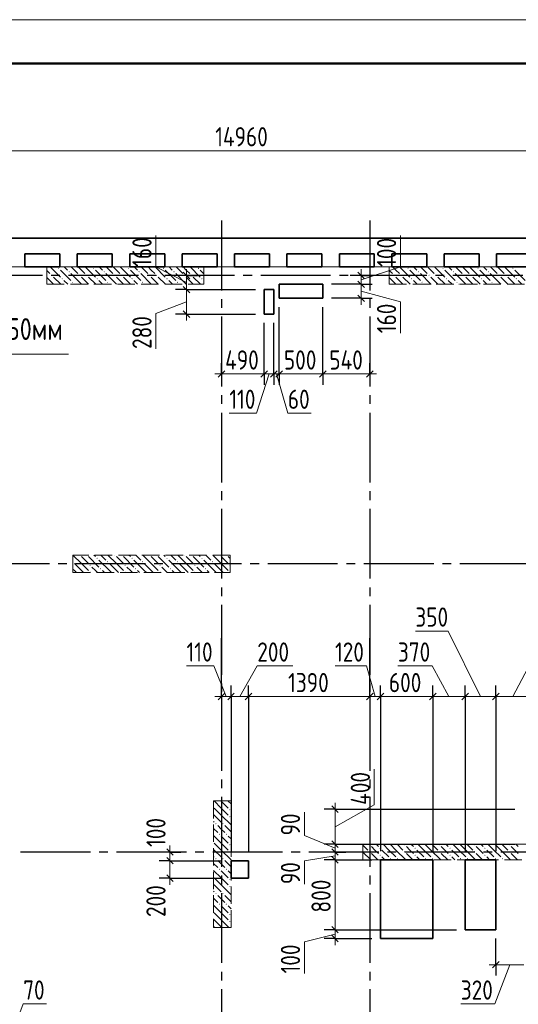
# Model space of a CAD drawing. Header units: millimetres. Extents: x 0 to 31317, y 0 to 42000.
# Tile 10 of 12: x 12314 to 18023, y 30726 to 42000. Entities that reach past the tile are written whole.
import ezdxf

# ---------------------------------------------------------------- set-up
doc = ezdxf.new("R2010")
doc.units = ezdxf.units.MM
doc.linetypes.add('______2', pattern=[270, 200, -70])
doc.linetypes.add('______5', pattern=[1100, 800, -100, 100, -100])
for name, color, linetype, lineweight in [('Standard', 7, 'Continuous', 25), ('ЖБ Пилон', 180, 'Continuous', 25), ('Оси', 40, '______5', 18), ('Примечания', 7, 'Continuous', 25)]:
    doc.layers.add(name, color=color, linetype=linetype, lineweight=lineweight)
doc.layers.add('ЖБ Перекрытие верхний уровень', color=7, linetype='Continuous', lineweight=25, true_color=0xe0e0ff)
doc.layers.add('ЖБ Стена верхний уровень', color=7, linetype='Continuous', lineweight=25, true_color=0x006e00)
doc.styles.add('GOST 2.304-81', font='txt')

msp = doc.modelspace()

# ---------------------------------------------------------------- hatches: boundary and pattern name
at = {"layer": 'ЖБ Пилон', "linetype": 'Continuous', "lineweight": 18, "transparency": 33554687}
for points in [[(12754, 39153), (12761, 39160), (12767, 39153), (12761, 39147)], [(13154, 39153), (13161, 39160), (13167, 39153), (13161, 39147)], [(13554, 39153), (13561, 39160), (13567, 39153), (13561, 39147)], [(13954, 39153), (13961, 39160), (13967, 39153), (13961, 39147)], [(14354, 39153), (14361, 39160), (14367, 39153), (14361, 39147)], [(16754, 39153), (16761, 39160), (16767, 39153), (16761, 39147)], [(17154, 39153), (17161, 39160), (17167, 39153), (17161, 39147)], [(17554, 39153), (17561, 39160), (17567, 39153), (17561, 39147)], [(17954, 39153), (17961, 39160), (17967, 39153), (17961, 39147)], [(12674, 39073), (12681, 39080), (12687, 39073), (12681, 39067)], [(12794, 39033), (12801, 39040), (12807, 39033), (12801, 39027)], [(12874, 39113), (12881, 39120), (12887, 39113), (12881, 39107)], [(12994, 39073), (13001, 39080), (13007, 39073), (13001, 39067)], [(13074, 39073), (13081, 39080), (13087, 39073), (13081, 39067)], [(13194, 39033), (13201, 39040), (13207, 39033), (13201, 39027)], [(13274, 39113), (13281, 39120), (13287, 39113), (13281, 39107)], [(13394, 39073), (13401, 39080), (13407, 39073), (13401, 39067)], [(13474, 39073), (13481, 39080), (13487, 39073), (13481, 39067)], [(13594, 39033), (13601, 39040), (13607, 39033), (13601, 39027)], [(13674, 39113), (13681, 39120), (13687, 39113), (13681, 39107)], [(13794, 39073), (13801, 39080), (13807, 39073), (13801, 39067)], [(13874, 39073), (13881, 39080), (13887, 39073), (13881, 39067)], [(13994, 39033), (14001, 39040), (14007, 39033), (14001, 39027)], [(14074, 39113), (14081, 39120), (14087, 39113), (14081, 39107)], [(14194, 39073), (14201, 39080), (14207, 39073), (14201, 39067)], [(14274, 39073), (14281, 39080), (14287, 39073), (14281, 39067)], [(14394, 39033), (14401, 39040), (14407, 39033), (14401, 39027)], [(16594, 39073), (16601, 39080), (16607, 39073), (16601, 39067)], [(16674, 39073), (16681, 39080), (16687, 39073), (16681, 39067)], [(16794, 39033), (16801, 39040), (16807, 39033), (16801, 39027)], [(16874, 39113), (16881, 39120), (16887, 39113), (16881, 39107)], [(16994, 39073), (17001, 39080), (17007, 39073), (17001, 39067)], [(17074, 39073), (17081, 39080), (17087, 39073), (17081, 39067)], [(17194, 39033), (17201, 39040), (17207, 39033), (17201, 39027)], [(17274, 39113), (17281, 39120), (17287, 39113), (17281, 39107)], [(17394, 39073), (17401, 39080), (17407, 39073), (17401, 39067)], [(17474, 39073), (17481, 39080), (17487, 39073), (17481, 39067)], [(17594, 39033), (17601, 39040), (17607, 39033), (17601, 39027)], [(17674, 39113), (17681, 39120), (17687, 39113), (17681, 39107)], [(17794, 39073), (17801, 39080), (17807, 39073), (17801, 39067)], [(17874, 39073), (17881, 39080), (17887, 39073), (17881, 39067)], [(17994, 39033), (18001, 39040), (18007, 39033), (18001, 39027)], [(12914, 38993), (12921, 39000), (12927, 38993), (12921, 38987)], [(13314, 38993), (13321, 39000), (13327, 38993), (13321, 38987)], [(13714, 38993), (13721, 39000), (13727, 38993), (13721, 38987)], [(14114, 38993), (14121, 39000), (14127, 38993), (14121, 38987)], [(16914, 38993), (16921, 39000), (16927, 38993), (16921, 38987)], [(17314, 38993), (17321, 39000), (17327, 38993), (17321, 38987)], [(17714, 38993), (17721, 39000), (17727, 38993), (17721, 38987)], [(13004, 35870), (13001, 35867), (12998, 35870)], [(13084, 35870), (13081, 35867), (13078, 35870)], [(13404, 35870), (13401, 35867), (13398, 35870)], [(13484, 35870), (13481, 35867), (13478, 35870)], [(13804, 35870), (13801, 35867), (13798, 35870)], [(13884, 35870), (13881, 35867), (13878, 35870)], [(14204, 35870), (14201, 35867), (14198, 35870)], [(14284, 35870), (14281, 35867), (14278, 35870)], [(14604, 35870), (14601, 35867), (14598, 35870)], [(14684, 35870), (14681, 35867), (14678, 35870)], [(12924, 35797), (12927, 35793), (12924, 35790)], [(13114, 35753), (13121, 35760), (13127, 35753), (13121, 35747)], [(13194, 35833), (13201, 35840), (13207, 35833), (13201, 35827)], [(13314, 35793), (13321, 35800), (13327, 35793), (13321, 35787)], [(13514, 35753), (13521, 35760), (13527, 35753), (13521, 35747)], [(13594, 35833), (13601, 35840), (13607, 35833), (13601, 35827)], [(13714, 35793), (13721, 35800), (13727, 35793), (13721, 35787)], [(13914, 35753), (13921, 35760), (13927, 35753), (13921, 35747)], [(13994, 35833), (14001, 35840), (14007, 35833), (14001, 35827)], [(14114, 35793), (14121, 35800), (14127, 35793), (14121, 35787)], [(14314, 35753), (14321, 35760), (14327, 35753), (14321, 35747)], [(14394, 35833), (14401, 35840), (14407, 35833), (14401, 35827)], [(14514, 35793), (14521, 35800), (14527, 35793), (14521, 35787)], [(14714, 35753), (14721, 35760), (14724, 35757), (14724, 35750), (14721, 35747)], [(13114, 35673), (13121, 35680), (13127, 35673), (13124, 35670), (13118, 35670)], [(13234, 35713), (13241, 35720), (13247, 35713), (13241, 35707)], [(13514, 35673), (13521, 35680), (13527, 35673), (13524, 35670), (13518, 35670)], [(13634, 35713), (13641, 35720), (13647, 35713), (13641, 35707)], [(13914, 35673), (13921, 35680), (13927, 35673), (13924, 35670), (13918, 35670)], [(14034, 35713), (14041, 35720), (14047, 35713), (14041, 35707)], [(14314, 35673), (14321, 35680), (14327, 35673), (14324, 35670), (14318, 35670)], [(14434, 35713), (14441, 35720), (14447, 35713), (14441, 35707)], [(14714, 35673), (14721, 35680), (14724, 35677), (14724, 35670), (14718, 35670)], [(14714, 32953), (14721, 32960), (14727, 32953), (14721, 32947)], [(14714, 32873), (14721, 32880), (14727, 32873), (14721, 32867)], [(14554, 32793), (14561, 32800), (14567, 32793), (14561, 32787)], [(14634, 32793), (14641, 32800), (14647, 32793), (14641, 32787)], [(14594, 32673), (14601, 32680), (14607, 32673), (14601, 32667)], [(14674, 32673), (14681, 32680), (14687, 32673), (14681, 32667)], [(14714, 32553), (14721, 32560), (14727, 32553), (14721, 32547)], [(14714, 32473), (14721, 32480), (14727, 32473), (14721, 32467)], [(14554, 32393), (14561, 32400), (14567, 32393), (14561, 32387)], [(14634, 32393), (14641, 32400), (14647, 32393), (14641, 32387)], [(14594, 32273), (14601, 32280), (14607, 32273), (14601, 32267)], [(14674, 32273), (14681, 32280), (14687, 32273), (14681, 32267)], [(14714, 32153), (14721, 32160), (14727, 32153), (14721, 32147)], [(14714, 32073), (14721, 32080), (14727, 32073), (14721, 32067)], [(14554, 31993), (14561, 32000), (14567, 31993), (14561, 31987)], [(14634, 31993), (14641, 32000), (14647, 31993), (14641, 31987)], [(14594, 31873), (14601, 31880), (14607, 31873), (14601, 31867)], [(14674, 31873), (14681, 31880), (14687, 31873), (14681, 31867)], [(14714, 31753), (14721, 31760), (14727, 31753), (14721, 31747)], [(14714, 31673), (14721, 31680), (14727, 31673), (14721, 31667)]]:
    msp.add_hatch(color=7, dxfattribs=at).paths.add_polyline_path(points, flags=16)
at = {"layer": 'ЖБ Стена верхний уровень', "linetype": 'Continuous', "lineweight": 18, "transparency": 33554687}
for points in [[(16314, 32553), (16321, 32560), (16327, 32553), (16321, 32547)], [(16314, 32473), (16321, 32480), (16327, 32473), (16321, 32467)], [(16434, 32513), (16441, 32520), (16447, 32513), (16441, 32507)], [(16714, 32553), (16721, 32560), (16727, 32553), (16721, 32547)], [(16714, 32473), (16721, 32480), (16727, 32473), (16721, 32467)], [(16834, 32513), (16841, 32520), (16847, 32513), (16841, 32507)], [(17114, 32553), (17121, 32560), (17127, 32553), (17121, 32547)], [(17114, 32473), (17121, 32480), (17127, 32473), (17121, 32467)], [(17234, 32513), (17241, 32520), (17247, 32513), (17241, 32507)], [(17514, 32553), (17521, 32560), (17527, 32553), (17521, 32547)], [(17514, 32473), (17521, 32480), (17527, 32473), (17521, 32467)], [(17634, 32513), (17641, 32520), (17647, 32513), (17641, 32507)], [(17914, 32553), (17921, 32560), (17927, 32553), (17921, 32547)], [(17914, 32473), (17921, 32480), (17927, 32473), (17921, 32467)], [(16244, 32397), (16247, 32393), (16244, 32390)], [(16434, 32433), (16441, 32440), (16447, 32433), (16441, 32427)], [(16554, 32393), (16561, 32400), (16567, 32393), (16561, 32387)], [(16634, 32393), (16641, 32400), (16647, 32393), (16641, 32387)], [(16834, 32433), (16841, 32440), (16847, 32433), (16841, 32427)], [(16954, 32393), (16961, 32400), (16967, 32393), (16961, 32387)], [(17034, 32393), (17041, 32400), (17047, 32393), (17041, 32387)], [(17234, 32433), (17241, 32440), (17247, 32433), (17241, 32427)], [(17354, 32393), (17361, 32400), (17367, 32393), (17361, 32387)], [(17434, 32393), (17441, 32400), (17447, 32393), (17441, 32387)], [(17634, 32433), (17641, 32440), (17647, 32433), (17641, 32427)], [(17754, 32393), (17761, 32400), (17767, 32393), (17761, 32387)], [(17834, 32393), (17841, 32400), (17847, 32393), (17841, 32387)]]:
    msp.add_hatch(color=7, dxfattribs=at).paths.add_polyline_path(points, flags=16)

# ---------------------------------------------------------------- linework, layer by layer
at = {"layer": 'Standard', "color": 7, "linetype": 'Continuous', "lineweight": 13, "transparency": 33554687}
for p, q in [((22354, 40500), (7394, 40500)), ((13874, 39170), (13874, 39530)), ((16674, 39170), (16674, 39530)), ((14224, 38990), (13874, 39170)), ((14224, 39070), (14224, 39145)), ((16224, 39020), (16674, 39170)), ((16224, 39070), (16224, 39145)), ((14224, 39070), (14224, 38910)), ((16224, 39070), (16224, 38970)), ((14224, 38910), (14224, 38630)), ((16224, 38970), (16224, 38810)), ((16224, 38890), (16674, 38770)), ((16224, 38810), (16224, 38735)), ((14224, 38770), (13874, 38637)), ((16674, 38770), (16674, 38410)), ((13874, 38637), (13874, 38230)), ((14224, 38630), (14224, 38555)), ((14624, 37944), (14549, 37944)), ((14624, 37944), (15114, 37944)), ((15169, 37944), (15027, 37494)), ((15114, 37944), (15224, 37944)), ((15224, 37944), (15284, 37944)), ((15254, 37944), (15384, 37494)), ((15284, 37944), (15784, 37944)), ((15784, 37944), (16324, 37944)), ((16324, 37944), (16399, 37944)), ((15027, 37494), (14714, 37494)), ((15384, 37494), (15650, 37494)), ((17219, 35000), (16844, 35000)), ((17589, 34250), (17219, 35000)), ((17959, 34250), (18354, 35000)), ((14537, 34600), (14224, 34600)), ((14679, 34250), (14537, 34600)), ((14834, 34250), (15034, 34600)), ((15034, 34600), (15441, 34600)), ((16284, 34600), (15924, 34600)), ((16384, 34250), (16284, 34600)), ((17035, 34600), (16644, 34600)), ((17229, 34250), (17035, 34600)), ((14624, 34250), (14549, 34250)), ((14734, 34250), (14624, 34250)), ((14934, 34250), (14734, 34250)), ((16324, 34250), (14934, 34250)), ((16444, 34250), (16324, 34250)), ((17044, 34250), (16444, 34250)), ((17414, 34250), (17044, 34250)), ((17764, 34250), (17414, 34250)), ((18154, 34250), (17764, 34250)), ((16374, 33010), (16374, 33417)), ((15924, 32960), (15924, 33035)), ((15574, 32660), (15574, 32926)), ((15924, 32760), (16374, 33010)), ((15924, 32515), (15574, 32660)), ((14034, 32470), (14034, 32545)), ((15924, 32560), (15924, 32470)), ((14034, 32370), (14034, 32170)), ((15924, 32425), (15574, 32368)), ((15574, 32368), (15574, 32102)), ((14034, 32170), (14034, 32095)), ((15924, 31580), (15924, 31480)), ((15924, 31530), (15574, 31440)), ((15924, 31480), (15924, 31405)), ((15574, 31440), (15574, 31080)), ((17764, 31180), (17689, 31180)), ((17924, 31180), (17755, 30730)), ((17764, 31180), (18084, 31180)), ((12219, 30380), (12354, 30730)), ((12354, 30730), (12620, 30730)), ((17755, 30730), (17364, 30730))]:
    msp.add_line(p, q, dxfattribs=at)
at = {"layer": 'Standard', "color": 251, "linetype": 'Continuous', "lineweight": -3, "true_color": 0x656565, "transparency": 33554687}
for p, q in [((14224, 39070), (14099, 39070)), ((14224, 39070), (14349, 39070)), ((14224, 39070), (14224, 39070)), ((16224, 39070), (16099, 39070)), ((16224, 39070), (16349, 39070)), ((16224, 39070), (16224, 39070)), ((14224, 38910), (14099, 38910)), ((14224, 38910), (14349, 38910)), ((14224, 38910), (15014, 38910)), ((16224, 38970), (15884, 38970)), ((16224, 38970), (16099, 38970)), ((16224, 38970), (16349, 38970)), ((16224, 38810), (15884, 38810)), ((16224, 38810), (16099, 38810)), ((16224, 38810), (16349, 38810)), ((14224, 38630), (14099, 38630)), ((14224, 38630), (14349, 38630)), ((14224, 38630), (15014, 38630)), ((14624, 37944), (14624, 38069)), ((15114, 37944), (15114, 38069)), ((15224, 37944), (15224, 38069)), ((15284, 37944), (15284, 38069)), ((15784, 37944), (15784, 38069)), ((16324, 37944), (16324, 38069)), ((14624, 37944), (14624, 37819)), ((14624, 37944), (14624, 37944)), ((15114, 37944), (15114, 37819)), ((15224, 37944), (15224, 37819)), ((15284, 37944), (15284, 37819)), ((15784, 37944), (15784, 37819)), ((16324, 37944), (16324, 37819)), ((16324, 37944), (16324, 37944)), ((14624, 34250), (14624, 34375)), ((14734, 34250), (14734, 34375)), ((14934, 34250), (14934, 34375)), ((16324, 34250), (16324, 34375)), ((16444, 34250), (16444, 34375)), ((17044, 34250), (17044, 34375)), ((17414, 34250), (17414, 34375)), ((17764, 34250), (17764, 34375)), ((14624, 34250), (14624, 34125)), ((14734, 34250), (14734, 34125)), ((14734, 34250), (14734, 32470)), ((14934, 34250), (14934, 34125)), ((14934, 34250), (14934, 32470)), ((16324, 34250), (16324, 34125)), ((16444, 34250), (16444, 34125)), ((16444, 34250), (16444, 32480)), ((17044, 34250), (17044, 34125)), ((17044, 34250), (17044, 32480)), ((17414, 34250), (17414, 34125)), ((17414, 34250), (17414, 32480)), ((17764, 34250), (17764, 34125)), ((17764, 34250), (17764, 32480)), ((15924, 32960), (15799, 32960)), ((15924, 32960), (16049, 32960)), ((14034, 32470), (13909, 32470)), ((14034, 32470), (14159, 32470)), ((14034, 32470), (14034, 32470)), ((15924, 32560), (15799, 32560)), ((15924, 32470), (15799, 32470)), ((15924, 32560), (16049, 32560)), ((15924, 32470), (16049, 32470)), ((15924, 32470), (15924, 32470)), ((14034, 32370), (13909, 32370)), ((14034, 32370), (14159, 32370)), ((14034, 32370), (14634, 32370)), ((15924, 32380), (15799, 32380)), ((15924, 32380), (16049, 32380)), ((14034, 32170), (13909, 32170)), ((14034, 32170), (14159, 32170)), ((14034, 32170), (14634, 32170)), ((15924, 31580), (15799, 31580)), ((15924, 31580), (16049, 31580)), ((15924, 31580), (17314, 31580)), ((15924, 31480), (15799, 31480)), ((15924, 31480), (16049, 31480)), ((15924, 31480), (16344, 31480)), ((17764, 31180), (17764, 31480)), ((17764, 31180), (17764, 31305)), ((17764, 31180), (17764, 31055))]:
    msp.add_line(p, q, dxfattribs=at)
at = {"layer": 'Standard', "color": 7, "linetype": 'Continuous', "lineweight": 25, "transparency": 33554687}
for p, q in [((14186, 39108), (14261, 39033)), ((16187, 39108), (16262, 39033)), ((16187, 39008), (16262, 38933)), ((14186, 38947), (14261, 38872)), ((16187, 38847), (16262, 38772)), ((14186, 38667), (14261, 38592)), ((14586, 37906), (14661, 37981)), ((15076, 37906), (15151, 37981)), ((15186, 37906), (15261, 37981)), ((15246, 37906), (15322, 37981)), ((15746, 37906), (15821, 37981)), ((16286, 37906), (16361, 37981)), ((14661, 34288), (14586, 34212)), ((14771, 34288), (14697, 34212)), ((14971, 34288), (14897, 34212)), ((16361, 34288), (16286, 34212)), ((16482, 34288), (16407, 34212)), ((17082, 34288), (17007, 34212)), ((17451, 34288), (17377, 34212)), ((17802, 34288), (17726, 34212)), ((15886, 32997), (15961, 32922)), ((15886, 32597), (15961, 32522)), ((13997, 32508), (14071, 32433)), ((15886, 32508), (15961, 32433)), ((13997, 32408), (14071, 32333)), ((15886, 32417), (15961, 32343)), ((13997, 32208), (14071, 32133)), ((15886, 31617), (15961, 31543)), ((15886, 31517), (15961, 31443)), ((17726, 31143), (17802, 31217))]:
    msp.add_line(p, q, dxfattribs=at)
at = {"layer": 'Standard', "color": 7, "linetype": 'Continuous', "lineweight": 13, "transparency": 33554687}
for points in [[(29700, 42000), (0, 42000), (0, 0), (29700, 0), (29700, 42000)], [(7674, 17930), (25874, 17930), (25874, 39170), (7674, 39170), (7674, 17930)], [(15924, 32960), (15924, 32720), (15924, 32720), (15924, 32560)], [(14034, 32470), (14034, 32441), (14034, 32441), (14034, 32370)], [(15924, 32470), (15924, 32434), (15924, 32434), (15924, 32380)], [(15924, 32380), (15924, 31908), (15924, 31908), (15924, 31774), (15924, 31774), (15924, 31580)]]:
    msp.add_lwpolyline(points, dxfattribs=at)
msp.add_lwpolyline([(0, 0), (29700, 0), (29700, 42000), (0, 42000), (0, 0)], close=True, dxfattribs=at)
at = {"layer": 'Standard', "color": 7, "linetype": 'Continuous', "lineweight": 50, "transparency": 33554687}
msp.add_lwpolyline([(2000, 41500), (29200, 41500), (29200, 500), (2000, 500), (2000, 41500)], close=True, dxfattribs=at)
at = {"layer": 'Standard', "color": 7, "linetype": 'Continuous', "lineweight": 25, "transparency": 33554687}
msp.add_lwpolyline([(7394, 17930), (27024, 17930), (27024, 39500), (7394, 39500), (7394, 17930)], dxfattribs=at)
at = {"layer": 'Standard', "color": 251, "linetype": 'Continuous', "lineweight": -3, "true_color": 0x656565, "transparency": 33554687}
for points in [[(15284, 37944), (15284, 37961), (15284, 37961), (15284, 37961), (15284, 37961), (15284, 38136), (15284, 38136), (15284, 38710)], [(15784, 37944), (15784, 37961), (15784, 37961), (15784, 38270), (15784, 38270), (15784, 38710)], [(15114, 37944), (15114, 37961), (15114, 37961), (15114, 37961), (15114, 37961), (15114, 38090), (15114, 38090), (15114, 38530)], [(15224, 37944), (15224, 37961), (15224, 37961), (15224, 37961), (15224, 37961), (15224, 38119), (15224, 38119), (15224, 38530)], [(14624, 34250), (14624, 34597), (14624, 34597), (14624, 34920)], [(16324, 34250), (16324, 34267), (16324, 34267), (16324, 34520), (16324, 34520), (16324, 34550), (16324, 34550), (16324, 34592), (16324, 34592), (16324, 34920)], [(15924, 32960), (16318, 32960), (16318, 32960), (16342, 32960), (16342, 32960), (16350, 32960), (16350, 32960), (16351, 32960), (16351, 32960), (17984, 32960)], [(15924, 32560), (15990, 32560), (15990, 32560), (16184, 32560), (16184, 32560), (16205, 32560), (16205, 32560), (17984, 32560)], [(15924, 32380), (16110, 32380), (16110, 32380), (16139, 32380), (16139, 32380), (16344, 32380)]]:
    msp.add_lwpolyline(points, dxfattribs=at)
at = {"layer": 'ЖБ Перекрытие верхний уровень', "color": 7, "linetype": 'Continuous', "lineweight": 35, "transparency": 33554687}
for p, q in [((22354, 39500), (7394, 39500)), ((12374, 39320), (12774, 39320)), ((12374, 39170), (12374, 39320)), ((12774, 39320), (12774, 39170)), ((12974, 39170), (12974, 39320)), ((12974, 39320), (13374, 39320)), ((13374, 39320), (13374, 39170)), ((13574, 39320), (13974, 39320)), ((13574, 39170), (13574, 39320)), ((13974, 39320), (13974, 39170)), ((14174, 39170), (14174, 39320)), ((14174, 39320), (14574, 39320)), ((14574, 39320), (14574, 39170)), ((14774, 39320), (15174, 39320)), ((14774, 39170), (14774, 39320)), ((15174, 39320), (15174, 39170)), ((15374, 39170), (15374, 39320)), ((15374, 39320), (15774, 39320)), ((15774, 39320), (15774, 39170)), ((15974, 39320), (16374, 39320)), ((15974, 39170), (15974, 39320)), ((16374, 39320), (16374, 39170)), ((16574, 39170), (16574, 39320)), ((16574, 39320), (16974, 39320)), ((16974, 39320), (16974, 39170)), ((17174, 39320), (17574, 39320)), ((17174, 39170), (17174, 39320)), ((17574, 39320), (17574, 39170)), ((17774, 39320), (18174, 39320)), ((17774, 39170), (17774, 39320)), ((12774, 39170), (12374, 39170)), ((13374, 39170), (12974, 39170)), ((13974, 39170), (13574, 39170)), ((14574, 39170), (14174, 39170)), ((15174, 39170), (14774, 39170)), ((15774, 39170), (15374, 39170)), ((16374, 39170), (15974, 39170)), ((16974, 39170), (16574, 39170)), ((17574, 39170), (17174, 39170)), ((18174, 39170), (17774, 39170)), ((15224, 38910), (15114, 38910)), ((15114, 38910), (15114, 38630)), ((15224, 38630), (15224, 38910)), ((15784, 38970), (15284, 38970)), ((15284, 38970), (15284, 38810)), ((15784, 38810), (15784, 38970)), ((15284, 38810), (15784, 38810)), ((15114, 38630), (15224, 38630)), ((14934, 32370), (14734, 32370)), ((14734, 32370), (14734, 32170)), ((14934, 32170), (14934, 32370)), ((17044, 32380), (16444, 32380)), ((16444, 32380), (16444, 31480)), ((17044, 31480), (17044, 32380)), ((17764, 32380), (17414, 32380)), ((17414, 32380), (17414, 31580)), ((17764, 31580), (17764, 32380)), ((14734, 32170), (14934, 32170)), ((17414, 31580), (17764, 31580)), ((16444, 31480), (17044, 31480))]:
    msp.add_line(p, q, dxfattribs=at)
at = {"layer": 'ЖБ Пилон', "color": 253, "linetype": '______2', "lineweight": 13, "true_color": 0xa0a0a0, "transparency": 33554687}
for p, q in [((14424, 39170), (12624, 39170)), ((12624, 39170), (12624, 38970)), ((14424, 38970), (14424, 39170)), ((18344, 39170), (16544, 39170)), ((16544, 39170), (16544, 38970)), ((12624, 38970), (14424, 38970)), ((16544, 38970), (18344, 38970)), ((14724, 35870), (12924, 35870)), ((12924, 35870), (12924, 35670)), ((14724, 35670), (14724, 35870)), ((12924, 35670), (14724, 35670)), ((14534, 33055), (14534, 31605)), ((14734, 33055), (14534, 33055)), ((14734, 31605), (14734, 33055)), ((14534, 31605), (14734, 31605))]:
    msp.add_line(p, q, dxfattribs=at)
at = {"layer": 'ЖБ Пилон', "color": 9, "linetype": 'Continuous', "lineweight": 18, "true_color": 0xc7c7c7, "transparency": 33554687}
for p, q in [((12661, 39093), (12624, 39130)), ((12664, 39170), (12781, 39053)), ((12781, 39133), (12901, 39013)), ((12824, 39170), (12861, 39133)), ((12904, 39170), (12981, 39093)), ((13021, 39133), (12984, 39170)), ((13061, 39093), (13021, 39133)), ((13064, 39170), (13181, 39053)), ((13181, 39133), (13301, 39013)), ((13224, 39170), (13261, 39133)), ((13304, 39170), (13381, 39093)), ((13421, 39133), (13384, 39170)), ((13461, 39093), (13421, 39133)), ((13464, 39170), (13581, 39053)), ((13581, 39133), (13701, 39013)), ((13624, 39170), (13661, 39133)), ((13704, 39170), (13781, 39093)), ((13821, 39133), (13784, 39170)), ((13861, 39093), (13821, 39133)), ((13864, 39170), (13981, 39053)), ((13981, 39133), (14101, 39013)), ((14024, 39170), (14061, 39133)), ((14104, 39170), (14181, 39093)), ((14221, 39133), (14184, 39170)), ((14261, 39093), (14221, 39133)), ((14264, 39170), (14381, 39053)), ((14381, 39133), (14424, 39090)), ((16544, 39130), (16581, 39093)), ((16621, 39133), (16584, 39170)), ((16661, 39093), (16621, 39133)), ((16664, 39170), (16781, 39053)), ((16781, 39133), (16901, 39013)), ((16824, 39170), (16861, 39133)), ((16904, 39170), (16981, 39093)), ((17021, 39133), (16984, 39170)), ((17061, 39093), (17021, 39133)), ((17064, 39170), (17181, 39053)), ((17181, 39133), (17301, 39013)), ((17224, 39170), (17261, 39133)), ((17304, 39170), (17381, 39093)), ((17421, 39133), (17384, 39170)), ((17461, 39093), (17421, 39133)), ((17464, 39170), (17581, 39053)), ((17581, 39133), (17701, 39013)), ((17624, 39170), (17661, 39133)), ((17704, 39170), (17781, 39093)), ((17821, 39133), (17784, 39170)), ((17861, 39093), (17821, 39133)), ((17864, 39170), (17981, 39053)), ((17981, 39133), (18101, 39013)), ((12624, 39050), (12701, 38973)), ((12701, 39053), (12784, 38970)), ((12864, 38970), (12821, 39013)), ((13021, 38973), (12901, 39093)), ((13021, 39053), (13101, 38973)), ((13101, 39053), (13184, 38970)), ((13264, 38970), (13221, 39013)), ((13421, 38973), (13301, 39093)), ((13421, 39053), (13501, 38973)), ((13501, 39053), (13584, 38970)), ((13664, 38970), (13621, 39013)), ((13821, 38973), (13701, 39093)), ((13821, 39053), (13901, 38973)), ((13901, 39053), (13984, 38970)), ((14064, 38970), (14021, 39013)), ((14221, 38973), (14101, 39093)), ((14221, 39053), (14301, 38973)), ((14301, 39053), (14384, 38970)), ((14424, 39010), (14421, 39013)), ((16621, 38973), (16544, 39050)), ((16621, 39053), (16701, 38973)), ((16701, 39053), (16784, 38970)), ((16864, 38970), (16821, 39013)), ((17021, 38973), (16901, 39093)), ((17021, 39053), (17101, 38973)), ((17101, 39053), (17184, 38970)), ((17264, 38970), (17221, 39013)), ((17421, 38973), (17301, 39093)), ((17421, 39053), (17501, 38973)), ((17501, 39053), (17584, 38970)), ((17664, 38970), (17621, 39013)), ((17821, 38973), (17701, 39093)), ((17821, 39053), (17901, 38973)), ((17901, 39053), (17984, 38970)), ((18064, 38970), (18021, 39013)), ((12624, 38970), (12624, 38970)), ((12941, 38973), (12944, 38970)), ((13021, 38973), (13024, 38970)), ((13341, 38973), (13344, 38970)), ((13421, 38973), (13424, 38970)), ((13741, 38973), (13744, 38970)), ((13821, 38973), (13824, 38970)), ((14141, 38973), (14144, 38970)), ((14221, 38973), (14224, 38970)), ((16544, 38970), (16544, 38970)), ((16621, 38973), (16624, 38970)), ((16941, 38973), (16944, 38970)), ((17021, 38973), (17024, 38970)), ((17341, 38973), (17344, 38970)), ((17421, 38973), (17424, 38970)), ((17741, 38973), (17744, 38970)), ((17821, 38973), (17824, 38970)), ((13021, 35773), (12924, 35870)), ((13021, 35853), (13101, 35773)), ((13101, 35853), (13221, 35733)), ((13164, 35870), (13181, 35853)), ((13244, 35870), (13301, 35813)), ((13421, 35773), (13324, 35870)), ((13421, 35853), (13501, 35773)), ((13501, 35853), (13621, 35733)), ((13564, 35870), (13581, 35853)), ((13644, 35870), (13701, 35813)), ((13821, 35773), (13724, 35870)), ((13821, 35853), (13901, 35773)), ((13901, 35853), (14021, 35733)), ((13964, 35870), (13981, 35853)), ((14044, 35870), (14101, 35813)), ((14221, 35773), (14124, 35870)), ((14221, 35853), (14301, 35773)), ((14301, 35853), (14421, 35733)), ((14364, 35870), (14381, 35853)), ((14444, 35870), (14501, 35813)), ((14621, 35773), (14524, 35870)), ((14621, 35853), (14701, 35773)), ((14701, 35853), (14724, 35830)), ((12941, 35773), (13021, 35693)), ((13021, 35773), (13101, 35693)), ((13341, 35693), (13221, 35813)), ((13341, 35773), (13421, 35693)), ((13421, 35773), (13501, 35693)), ((13741, 35693), (13621, 35813)), ((13741, 35773), (13821, 35693)), ((13821, 35773), (13901, 35693)), ((14141, 35693), (14021, 35813)), ((14141, 35773), (14221, 35693)), ((14221, 35773), (14301, 35693)), ((14541, 35693), (14421, 35813)), ((14541, 35773), (14621, 35693)), ((14621, 35773), (14701, 35693)), ((12941, 35693), (12924, 35710)), ((12941, 35693), (12964, 35670)), ((13021, 35693), (13044, 35670)), ((13181, 35693), (13141, 35733)), ((13204, 35670), (13181, 35693)), ((13261, 35693), (13284, 35670)), ((13341, 35693), (13364, 35670)), ((13421, 35693), (13444, 35670)), ((13581, 35693), (13541, 35733)), ((13604, 35670), (13581, 35693)), ((13661, 35693), (13684, 35670)), ((13741, 35693), (13764, 35670)), ((13821, 35693), (13844, 35670)), ((13981, 35693), (13941, 35733)), ((14004, 35670), (13981, 35693)), ((14061, 35693), (14084, 35670)), ((14141, 35693), (14164, 35670)), ((14221, 35693), (14244, 35670)), ((14381, 35693), (14341, 35733)), ((14404, 35670), (14381, 35693)), ((14461, 35693), (14484, 35670)), ((14541, 35693), (14564, 35670)), ((14621, 35693), (14644, 35670)), ((14621, 32973), (14539, 33055)), ((14621, 33053), (14701, 32973)), ((14701, 33053), (14734, 33020)), ((14541, 32973), (14621, 32893)), ((14621, 32973), (14701, 32893)), ((14541, 32893), (14534, 32900)), ((14534, 32820), (14541, 32813)), ((14541, 32893), (14621, 32813)), ((14621, 32893), (14734, 32780)), ((14534, 32740), (14581, 32693)), ((14621, 32733), (14581, 32773)), ((14661, 32693), (14621, 32733)), ((14661, 32773), (14734, 32700)), ((14621, 32573), (14534, 32660)), ((14621, 32653), (14701, 32573)), ((14701, 32653), (14734, 32620)), ((14541, 32493), (14534, 32500)), ((14541, 32573), (14621, 32493)), ((14541, 32493), (14621, 32413)), ((14621, 32573), (14701, 32493)), ((14621, 32493), (14734, 32380)), ((14534, 32420), (14541, 32413)), ((14621, 32333), (14581, 32373)), ((14661, 32373), (14734, 32300)), ((14534, 32340), (14581, 32293)), ((14621, 32173), (14534, 32260)), ((14661, 32293), (14621, 32333)), ((14621, 32253), (14701, 32173)), ((14701, 32253), (14734, 32220)), ((14541, 32173), (14621, 32093)), ((14621, 32173), (14701, 32093)), ((14541, 32093), (14534, 32100)), ((14534, 32020), (14541, 32013)), ((14541, 32093), (14621, 32013)), ((14621, 32093), (14734, 31980)), ((14534, 31940), (14581, 31893)), ((14621, 31933), (14581, 31973)), ((14661, 31893), (14621, 31933)), ((14661, 31973), (14734, 31900)), ((14621, 31773), (14534, 31860)), ((14621, 31853), (14701, 31773)), ((14701, 31853), (14734, 31820)), ((14541, 31693), (14534, 31700)), ((14541, 31773), (14621, 31693)), ((14541, 31693), (14621, 31613)), ((14621, 31773), (14701, 31693)), ((14621, 31693), (14709, 31605)), ((14534, 31620), (14541, 31613))]:
    msp.add_line(p, q, dxfattribs=at)
at = {"layer": 'ЖБ Стена верхний уровень', "color": 251, "linetype": '______2', "lineweight": 13, "true_color": 0x656565, "transparency": 33554687}
for p, q in [((23844, 32560), (16244, 32560)), ((16244, 32560), (16244, 32380)), ((16244, 32380), (23844, 32380))]:
    msp.add_line(p, q, dxfattribs=at)
at = {"layer": 'ЖБ Стена верхний уровень', "color": 9, "linetype": 'Continuous', "lineweight": 18, "true_color": 0xc7c7c7, "transparency": 33554687}
for p, q in [((16244, 32550), (16301, 32493)), ((16244, 32470), (16334, 32380)), ((16381, 32493), (16341, 32533)), ((16421, 32453), (16381, 32493)), ((16394, 32560), (16421, 32533)), ((16461, 32493), (16541, 32413)), ((16541, 32493), (16474, 32560)), ((16541, 32493), (16621, 32413)), ((16554, 32560), (16621, 32493)), ((16621, 32493), (16734, 32380)), ((16634, 32560), (16701, 32493)), ((16781, 32493), (16741, 32533)), ((16821, 32453), (16781, 32493)), ((16794, 32560), (16821, 32533)), ((16861, 32493), (16941, 32413)), ((16941, 32493), (16874, 32560)), ((16941, 32493), (17021, 32413)), ((16954, 32560), (17021, 32493)), ((17021, 32493), (17134, 32380)), ((17034, 32560), (17101, 32493)), ((17181, 32493), (17141, 32533)), ((17221, 32453), (17181, 32493)), ((17194, 32560), (17221, 32533)), ((17261, 32493), (17341, 32413)), ((17341, 32493), (17274, 32560)), ((17341, 32493), (17421, 32413)), ((17354, 32560), (17421, 32493)), ((17421, 32493), (17534, 32380)), ((17434, 32560), (17501, 32493)), ((17581, 32493), (17541, 32533)), ((17621, 32453), (17581, 32493)), ((17594, 32560), (17621, 32533)), ((17661, 32493), (17741, 32413)), ((17741, 32493), (17674, 32560)), ((17741, 32493), (17821, 32413)), ((17754, 32560), (17821, 32493)), ((17821, 32493), (17934, 32380)), ((17834, 32560), (17901, 32493)), ((17981, 32493), (17941, 32533)), ((18021, 32453), (17981, 32493)), ((17994, 32560), (18021, 32533)), ((16341, 32453), (16414, 32380)), ((16461, 32413), (16494, 32380)), ((16741, 32453), (16814, 32380)), ((16861, 32413), (16894, 32380)), ((17141, 32453), (17214, 32380)), ((17261, 32413), (17294, 32380)), ((17541, 32453), (17614, 32380)), ((17661, 32413), (17694, 32380)), ((17941, 32453), (18014, 32380))]:
    msp.add_line(p, q, dxfattribs=at)
at = {"layer": 'Оси', "color": 8, "linetype": '______5', "lineweight": -3, "transparency": 33554687}
for p, q in [((14624, 39700), (14624, 15930)), ((16324, 39700), (16324, 15930)), ((23574, 39070), (4600, 39070)), ((22554, 35770), (4600, 35770)), ((27424, 32470), (4600, 32470))]:
    msp.add_line(p, q, dxfattribs=at)
at = {"layer": 'Примечания', "color": 7, "linetype": 'Continuous', "lineweight": 13, "transparency": 33554687}
msp.add_line((12874, 38170), (8924, 38170), dxfattribs=at)

# ---------------------------------------------------------------- texts
at = {"layer": 'Standard', "color": 7, "linetype": 'Continuous', "lineweight": 25, "transparency": 33554687, "char_height": 220, "attachment_point": 7, "style": 'GOST 2.304-81'}
for s, insert, width in [('14960', (14553, 40550), 766.4), ('490', (14666, 37994), 531.96), ('500', (15339, 37994), 516.4), ('540', (15859, 37994), 516.39), ('110', (14714, 37544), 438.2), ('60', (15384, 37544), 391.31), ('350', (16844, 35050), 500.82), ('110', (14224, 34650), 438.2), ('200', (15034, 34650), 531.96), ('120', (15924, 34650), 485.08), ('370', (16644, 34650), 516.4), ('1390', (15387, 34300), 610.16), ('600', (16541, 34300), 531.97), ('70', (12354, 30780), 391.31), ('320', (17364, 30780), 516.39)]:
    msp.add_mtext(s, dxfattribs=dict(at, insert=insert, width=width))
at = {"layer": 'Standard', "color": 7, "linetype": 'Continuous', "lineweight": 25, "transparency": 33554687, "char_height": 220, "attachment_point": 7, "rotation": 90, "style": 'GOST 2.304-81'}
for s, insert, width in [('160', (13824, 39170), 485.08), ('100', (16624, 39170), 485.08), ('160', (16624, 38410), 485.09), ('280', (13824, 38230), 531.96), ('400', (16324, 33010), 531.97), ('100', (13984, 32528), 485.07), ('90', (15524, 32660), 391.32), ('90', (15524, 32102), 391.32), ('800', (15874, 31777), 531.96), ('200', (13984, 31726), 531.97), ('100', (15524, 31080), 485.08)]:
    msp.add_mtext(s, dxfattribs=dict(at, insert=insert, width=width))
at = {"layer": 'Примечания', "color": 7, "linetype": 'Continuous', "lineweight": 25, "transparency": 33554687, "char_height": 250, "attachment_point": 7, "style": 'GOST 2.304-81'}
for s, insert, width in [('Терморазьем\\~400х150мм', (9824, 38265), 3189.08), ('ш.\\~600мм', (10774, 37865), 1279.43), ('Деталь\\~плана\\~1', (9779, 31913), 2096.87)]:
    msp.add_mtext(s, dxfattribs=dict(at, insert=insert, width=width))

doc.saveas('drawing.dxf')
